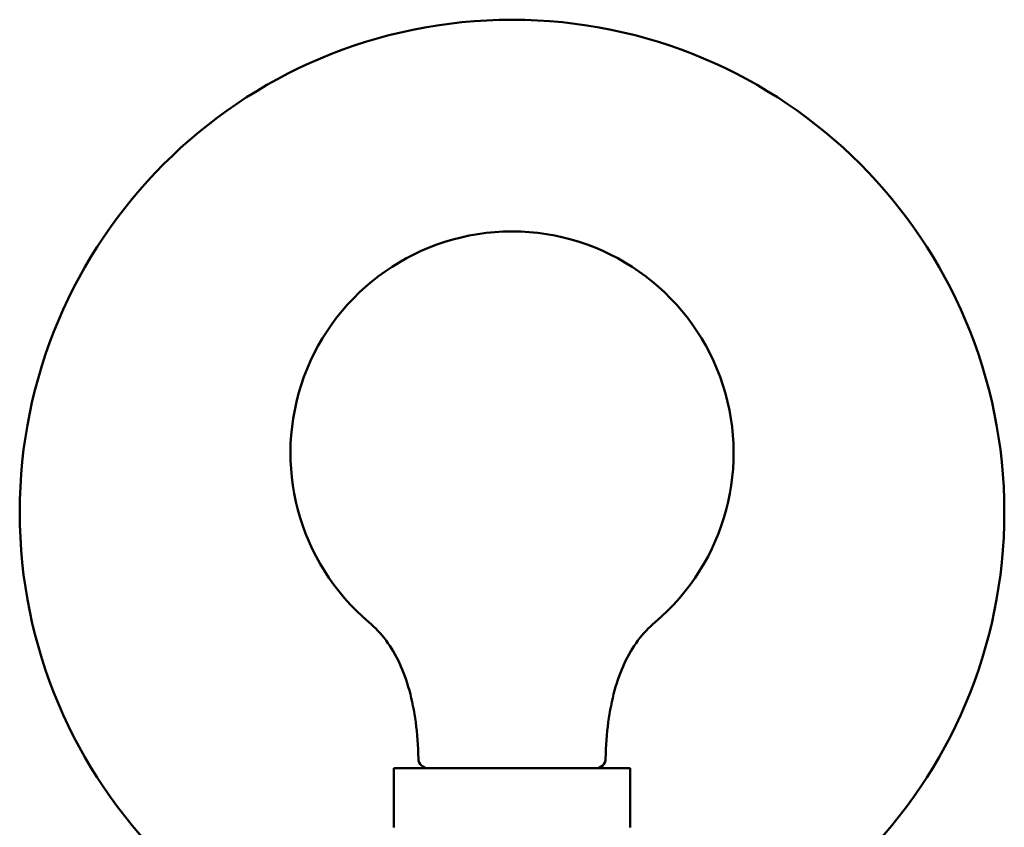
# Model space of a CAD drawing. Header units: millimetres. Extents: x 123 to 2417, y 726 to 3130.
# Tile 110 of 196: x 919 to 1019, y 958 to 1040. Entities that reach past the tile are written whole.
import ezdxf

# ---------------------------------------------------------------- set-up
doc = ezdxf.new("R2010")
doc.units = ezdxf.units.MM
doc.header["$LTSCALE"] = 12
doc.layers.add('Widoczne (ISO)', color=7, linetype='Continuous', lineweight=50)

msp = doc.modelspace()

# ---------------------------------------------------------------- linework, layer by layer
at = {"layer": 'Widoczne (ISO)'}
for p, q in [((980.84, 964.31), (956.84, 964.31)), ((956.84, 958.31), (956.84, 964.31)), ((980.84, 958.31), (980.84, 964.31))]:
    msp.add_line(p, q, dxfattribs=at)
msp.add_circle((968.84, 990.31), 50, dxfattribs=at)
for centre, radius, start, end in [((968.84, 996.31), 22.5, 310.215, 229.785), ((960.33, 965.31), 1, 181.3146, 270), ((977.35, 965.31), 1, 270, 358.6854)]:
    msp.add_arc(centre, radius, start, end, dxfattribs=at)
for points in [[(954.31, 979.13), (954.95, 978.59), (955.53, 977.97), (956.56, 976.59), (957.02, 975.82), (957.81, 974.13), (958.14, 973.2), (958.69, 971.2), (958.9, 970.13), (959.21, 967.82), (959.3, 966.6), (959.33, 965.29)], [(983.37, 979.13), (982.73, 978.59), (982.15, 977.97), (981.11, 976.59), (980.66, 975.82), (979.87, 974.13), (979.53, 973.2), (978.99, 971.2), (978.77, 970.13), (978.47, 967.82), (978.38, 966.6), (978.35, 965.29)]]:
    msp.add_open_spline(points, degree=3, knots=[1, 1, 1, 1, 1.1906229, 1.1906229, 1.3812459, 1.3812459, 1.5718688, 1.5718688, 1.7624917, 1.7624917, 1.9531146, 1.9531146, 1.9531146, 1.9531146], dxfattribs=at)

doc.saveas('drawing.dxf')
